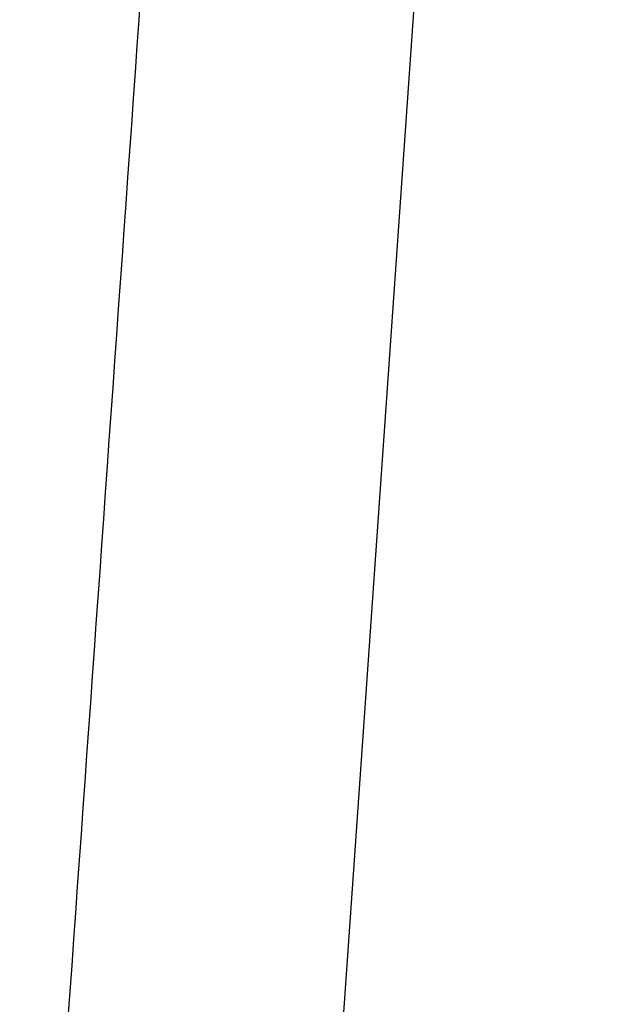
# Model space of a CAD drawing. Header units: millimetres. Extents: x 4904.09 to 4905.21, y 4759.5 to 4761.8.
# Tile 17 of 54: x 4904.6701 to 4904.7029, y 4760.4134 to 4760.4689. Entities that reach past the tile are written whole.
import ezdxf

# ---------------------------------------------------------------- set-up
doc = ezdxf.new("R2010")
doc.units = ezdxf.units.MM
doc.layers.add('SANINDUSA', color=3, linetype='Continuous')

msp = doc.modelspace()

# ---------------------------------------------------------------- linework, layer by layer
at = {"layer": 'SANINDUSA'}
msp.add_line((4904.681640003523, 4760.316231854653), (4904.702915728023, 4760.620488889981), dxfattribs=at)
at = {"layer": 'SANINDUSA', "flags": 128}
msp.add_lwpolyline([(4904.676872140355, 4760.468918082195), (4904.67862567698, 4760.498849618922), (4904.681188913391, 4760.542822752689), (4904.68373852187, 4760.586818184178)], dxfattribs=at)
at = {"layer": 'SANINDUSA'}
msp.add_ellipse((4904.607773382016, 4760.657115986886), major_axis=(0.329268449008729, 4.692314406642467), ratio=0.01746763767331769, start_param=4.653276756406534, end_param=4.673496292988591, dxfattribs=at)

doc.saveas('drawing.dxf')
